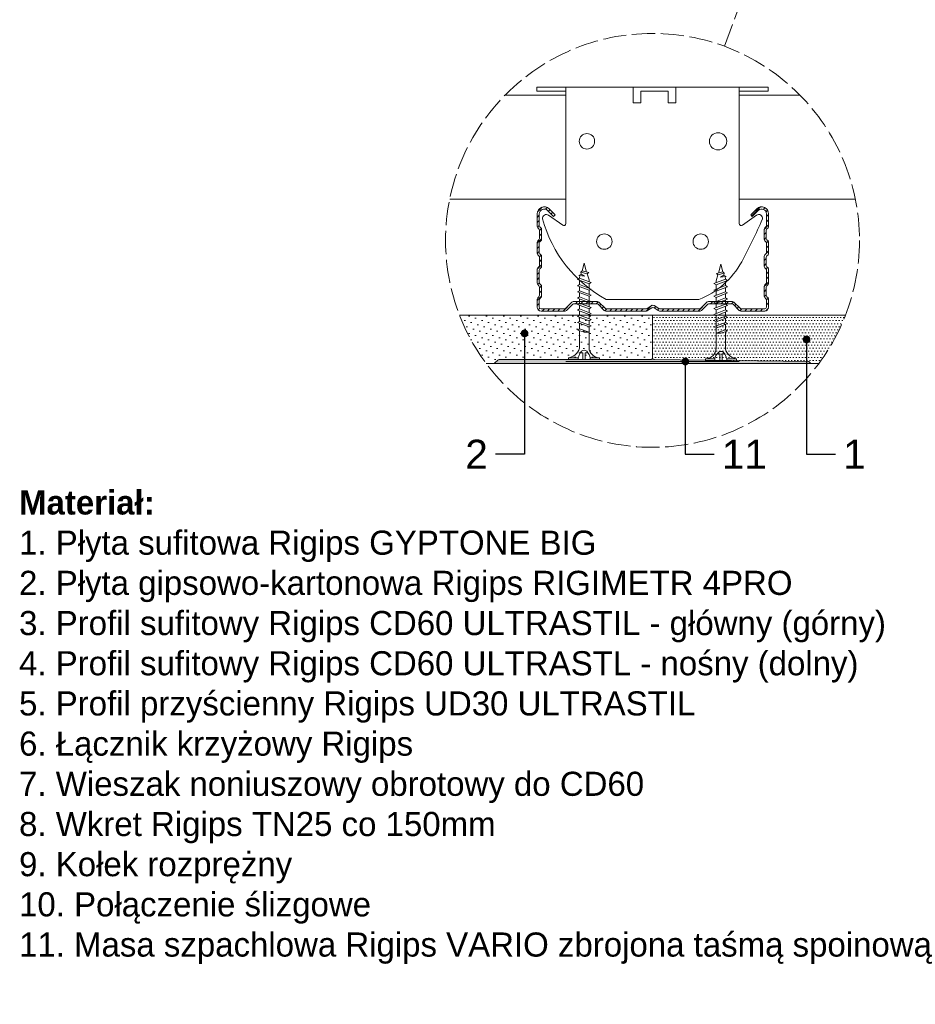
# Model space of a CAD drawing. Header units: millimetres. Extents: x -295 to 1938, y -1538 to -487.
# Tile 1 of 6: x -262 to 203, y -1538 to -1028. Entities that reach past the tile are written whole.
import ezdxf
from ezdxf import colors
from ezdxf.entities.mleader import LeaderData, LeaderLine
from ezdxf.math import Vec2, Vec3

# ---------------------------------------------------------------- set-up
doc = ezdxf.new("R2010")
doc.units = ezdxf.units.MM
doc.linetypes.add('ACAD_ISO02W100', pattern=[15, 12, -3])
doc.layers.get('0').update_dxf_attribs({"lineweight": 5})
for name, color, linetype, lineweight in [('_RIGIPS AKCESORIA', 7, 'Continuous', 5), ('_RIGIPS G-K', 7, 'Continuous', 9), ('_RIGIPS PROFIL', 7, 'Continuous', 9), ('_RIGIPS PŁYTA', 7, 'Continuous', 9), ('PRZERYWANA', 7, 'ACAD_ISO02W100', 9)]:
    doc.layers.add(name, color=color, linetype=linetype, lineweight=lineweight)
doc.styles.get("Standard").update_dxf_attribs({"font": 'arial.ttf'})

# ---------------------------------------------------------------- blocks, each defined once
blk = doc.blocks.new('TN 25')
at = {"layer": '_RIGIPS AKCESORIA'}
for p, q in [((0, -0.84), (0, 7.16)), ((0, 7.16), (0.46, 7.16)), ((0.46, 7.16), (0.46, 4.78)), ((0.46, 4.78), (0, 4.78)), ((0, 3.5), (1.77, 3.5)), ((0, 2.83), (1.77, 2.83)), ((1.77, 3.5), (1.77, 4.2)), ((1.77, 2.83), (1.77, 2.18)), ((3.02, 4.46), (8.47, 4.46)), ((7.12, 4.46), (7.12, 3.18)), ((8.03, 2.01), (7.12, 4.46)), ((7.12, 3.18), (7.65, 1.53)), ((8.47, 4.46), (8.79, 5)), ((9.61, 1.51), (8.47, 4.46)), ((8.79, 5), (9.93, 2.01)), ((9, 4.46), (10.1, 4.46)), ((10.1, 4.46), (10.41, 5)), ((11.23, 1.51), (10.1, 4.46)), ((10.41, 5), (11.56, 2.01)), ((10.62, 4.46), (11.67, 4.46)), ((11.67, 4.46), (11.99, 5)), ((12.81, 1.51), (11.67, 4.46)), ((11.99, 5), (13.14, 2.01)), ((12.2, 4.46), (13.21, 4.46)), ((13.21, 4.46), (13.52, 5)), ((14.34, 1.51), (13.21, 4.46)), ((13.52, 5), (14.67, 2.01)), ((13.73, 4.46), (14.8, 4.46)), ((14.8, 4.46), (15.12, 5)), ((15.94, 1.51), (14.8, 4.46)), ((15.12, 5), (16.26, 2.01)), ((15.33, 4.46), (16.42, 4.46)), ((16.42, 4.46), (16.73, 5)), ((17.55, 1.51), (16.42, 4.46)), ((16.73, 5), (17.88, 2.01)), ((16.94, 4.46), (17.99, 4.46)), ((17.99, 4.46), (18.31, 5)), ((19.13, 1.51), (17.99, 4.46)), ((18.31, 5), (19.45, 2.01)), ((18.52, 4.46), (19.68, 4.46)), ((19.68, 4.46), (20, 5)), ((20.82, 1.51), (19.68, 4.46)), ((20, 5), (21.14, 2.01)), ((20.21, 4.46), (20.7, 4.46)), ((20.7, 4.46), (22.28, 3.98)), ((21.85, 1.83), (21.67, 3.28)), ((21.67, 3.28), (22.14, 2.4)), ((22.28, 3.98), (22.56, 4.37)), ((22.7, 2.36), (22.28, 3.98)), ((22.56, 4.37), (23.03, 2.71)), ((23.03, 2.71), (22.7, 2.36)), ((22.71, 3.85), (25, 3.24)), ((25, 3.24), (23.03, 2.71)), ((0.46, 1.64), (0, 1.64)), ((0.46, -0.84), (0.46, 1.64)), ((7.49, 2.01), (3.55, 2.01)), ((7.65, 1.53), (8.03, 2.01)), ((9.41, 2.01), (8.03, 2.01)), ((9.93, 2.01), (9.61, 1.51)), ((11.04, 2.01), (9.93, 2.01)), ((11.56, 2.01), (11.23, 1.51)), ((12.61, 2.01), (11.56, 2.01)), ((13.14, 2.01), (12.81, 1.51)), ((14.15, 2.01), (13.14, 2.01)), ((14.67, 2.01), (14.34, 1.51)), ((15.74, 2.01), (14.67, 2.01)), ((16.26, 2.01), (15.94, 1.51)), ((17.36, 2.01), (16.26, 2.01)), ((17.88, 2.01), (17.55, 1.51)), ((18.93, 2.01), (17.88, 2.01)), ((19.45, 2.01), (19.13, 1.51)), ((19.45, 2.01), (20.62, 2.01)), ((21.14, 2.01), (20.82, 1.51)), ((21.14, 2.01), (21.81, 2.12)), ((22.14, 2.4), (21.85, 1.83)), ((22.7, 2.36), (22.14, 2.4)), ((0, -0.84), (0.46, -0.84))]:
    blk.add_line(p, q, dxfattribs=at)
for centre, major_axis, ratio, start_param, end_param in [((3.09, 7.67), (0.17, 3.2), 0.826134, 1.773653, 3.180586), ((-0.04, 0.9), (0, 3.93), 0.848176, -0.720942, -0.151112), ((1.66, 3.18), (0, 0.895), 0.848176, -1.552777, -0.720942), ((1.66, 3.18), (0, 0.895), 0.848176, 3.862535, 4.730408), ((3.37, -1.57), (0.28, 3.57), 0.832181, 0.035984, 1.430787), ((-2.73, 15.91), (0, 14.76), 0.848176, 3.399396, 3.475072), ((0.59, 4.62), (0, 2.81), 0.848176, 3.475072, 3.862535)]:
    blk.add_ellipse(centre, major_axis=major_axis, ratio=ratio, start_param=start_param, end_param=end_param, dxfattribs=at)
blk = doc.blocks.new('CD 60 ULTRASTIL')
h = blk.add_hatch()
h.set_pattern_fill('ANSI31', color=256, scale=0.3, style=0)
h.paths.add_polyline_path([(542.88, 684.5, -0.302776), (543.49, 684.5), (544.54, 683.79, 0.148069), (544.85, 683.7), (555.42, 683.7, 0.198912), (555.81, 683.86), (557.38, 685.44, -0.198912), (557.77, 685.6), (563.59, 685.6, -0.198912), (563.98, 685.44), (565.55, 683.86, 0.198912), (565.94, 683.7), (572.18, 683.7, 0.414214), (573.18, 684.7), (573.18, 686.74, 0.198912), (573.02, 687.12), (572.74, 687.4, -0.198912), (572.58, 687.79), (572.58, 689.87, -0.198912), (572.74, 690.26), (573.02, 690.54, 0.198912), (573.18, 690.93), (573.18, 694.47, 0.198912), (573.02, 694.86), (572.74, 695.14, -0.198912), (572.58, 695.53), (572.58, 697.61, -0.198912), (572.74, 698), (573.02, 698.28, 0.198912), (573.18, 698.67), (573.18, 701.47, 0.198912), (573.02, 701.86), (572.74, 702.14, -0.198912), (572.58, 702.53), (572.58, 704.61, -0.198912), (572.74, 705), (573.02, 705.28, 0.198912), (573.18, 705.67), (573.18, 708.9, 0.666128), (570.12, 710.18), (568.55, 708.63), (568.93, 708.24), (570.5, 709.79, -0.666128), (572.63, 708.9), (572.63, 705.9, -0.198912), (572.47, 705.51), (572.19, 705.23, 0.198912), (572.03, 704.84), (572.03, 702.3, 0.198912), (572.19, 701.91), (572.47, 701.63, -0.198912), (572.63, 701.25), (572.63, 698.9, -0.198912), (572.47, 698.51), (572.19, 698.23, 0.198912), (572.03, 697.84), (572.03, 695.3, 0.198912), (572.19, 694.91), (572.47, 694.63, -0.198912), (572.63, 694.25), (572.63, 691.16, -0.198912), (572.47, 690.77), (572.19, 690.49, 0.198912), (572.03, 690.1), (572.03, 687.56, 0.198912), (572.19, 687.17), (572.47, 686.9, -0.198912), (572.63, 686.51), (572.63, 684.7, -0.414214), (572.18, 684.25), (566.17, 684.25, -0.198912), (565.78, 684.41), (564.2, 685.99, 0.198912), (563.82, 686.15), (557.55, 686.15, 0.198912), (557.16, 685.99), (555.58, 684.41, -0.198912), (555.19, 684.25), (545.01, 684.25, -0.148069), (544.71, 684.34), (543.49, 685.16, 0.302776), (542.88, 685.16), (541.65, 684.34, -0.148069), (541.35, 684.25), (531.17, 684.25, -0.198912), (530.78, 684.41), (529.2, 685.99, 0.198912), (528.82, 686.15), (522.55, 686.15, 0.198912), (522.16, 685.99), (520.58, 684.41, -0.198912), (520.19, 684.25), (514.18, 684.25, -0.414214), (513.73, 684.7), (513.73, 686.51, -0.198912), (513.89, 686.9), (514.17, 687.17, 0.198912), (514.33, 687.56), (514.33, 690.1, 0.198912), (514.17, 690.49), (513.89, 690.77, -0.198912), (513.73, 691.16), (513.73, 694.25, -0.198912), (513.89, 694.63), (514.17, 694.91, 0.198912), (514.33, 695.3), (514.33, 697.84, 0.198912), (514.17, 698.23), (513.89, 698.51, -0.198912), (513.73, 698.9), (513.73, 701.25, -0.198912), (513.89, 701.63), (514.17, 701.91, 0.198912), (514.33, 702.3), (514.33, 704.84, 0.198912), (514.17, 705.23), (513.89, 705.51, -0.198912), (513.73, 705.9), (513.73, 708.9, -0.666128), (515.86, 709.79), (517.43, 708.24), (517.81, 708.63), (516.25, 710.18, 0.666128), (513.18, 708.9), (513.18, 705.67, 0.198912), (513.34, 705.28), (513.62, 705, -0.198912), (513.78, 704.61), (513.78, 702.53, -0.198912), (513.62, 702.14), (513.34, 701.86, 0.198912), (513.18, 701.47), (513.18, 698.67, 0.198912), (513.34, 698.28), (513.62, 698, -0.198912), (513.78, 697.61), (513.78, 695.53, -0.198912), (513.62, 695.14), (513.34, 694.86, 0.198912), (513.18, 694.47), (513.18, 690.93, 0.198912), (513.34, 690.54), (513.62, 690.26, -0.198912), (513.78, 689.87), (513.78, 687.79, -0.198912), (513.62, 687.4), (513.34, 687.12, 0.198912), (513.18, 686.74), (513.18, 684.7, 0.414214), (514.18, 683.7), (520.42, 683.7, 0.198912), (520.81, 683.86), (522.38, 685.44, -0.198912), (522.77, 685.6), (528.59, 685.6, -0.198912), (528.98, 685.44), (530.55, 683.86, 0.198912), (530.94, 683.7), (541.51, 683.7, 0.148069), (541.82, 683.79)])
for p, q in [((515.86, 709.79), (517.43, 708.24)), ((516.25, 710.18), (517.81, 708.63)), ((570.12, 710.18), (568.55, 708.63)), ((570.5, 709.79), (568.93, 708.24)), ((513.18, 708.9), (513.18, 705.67)), ((513.73, 708.9), (513.73, 705.9)), ((517.43, 708.24), (517.81, 708.63)), ((568.93, 708.24), (568.55, 708.63)), ((572.63, 708.9), (572.63, 705.9)), ((573.18, 708.9), (573.18, 705.67)), ((513.34, 705.28), (513.62, 705)), ((513.78, 704.61), (513.78, 702.53)), ((513.89, 705.51), (514.17, 705.23)), ((514.33, 704.84), (514.33, 702.3)), ((572.03, 704.84), (572.03, 702.3)), ((572.47, 705.51), (572.19, 705.23)), ((572.58, 704.61), (572.58, 702.53)), ((573.02, 705.28), (572.74, 705)), ((513.34, 701.86), (513.62, 702.14)), ((573.02, 701.86), (572.74, 702.14)), ((513.18, 698.67), (513.18, 701.47)), ((513.73, 698.9), (513.73, 701.25)), ((513.89, 701.63), (514.17, 701.91)), ((572.47, 701.63), (572.19, 701.91)), ((572.63, 698.9), (572.63, 701.25)), ((573.18, 698.67), (573.18, 701.47)), ((513.34, 698.28), (513.62, 698)), ((513.78, 697.61), (513.78, 695.53)), ((513.89, 698.51), (514.17, 698.23)), ((514.33, 697.84), (514.33, 695.3)), ((572.03, 697.84), (572.03, 695.3)), ((572.47, 698.51), (572.19, 698.23)), ((572.58, 697.61), (572.58, 695.53)), ((573.02, 698.28), (572.74, 698)), ((513.18, 694.47), (513.18, 690.93)), ((513.34, 694.86), (513.62, 695.14)), ((513.89, 694.63), (514.17, 694.91)), ((572.47, 694.63), (572.19, 694.91)), ((573.02, 694.86), (572.74, 695.14)), ((573.18, 694.47), (573.18, 690.93)), ((513.73, 694.25), (513.73, 691.16)), ((572.63, 694.25), (572.63, 691.16)), ((513.34, 690.54), (513.62, 690.26)), ((513.78, 689.87), (513.78, 687.79)), ((513.89, 690.77), (514.17, 690.49)), ((514.33, 690.1), (514.33, 687.56)), ((572.03, 690.1), (572.03, 687.56)), ((572.47, 690.77), (572.19, 690.49)), ((572.58, 689.87), (572.58, 687.79)), ((573.02, 690.54), (572.74, 690.26)), ((513.18, 686.74), (513.18, 684.7)), ((513.34, 687.12), (513.62, 687.4)), ((513.89, 686.9), (514.17, 687.17)), ((572.47, 686.9), (572.19, 687.17)), ((573.02, 687.12), (572.74, 687.4)), ((573.18, 686.74), (573.18, 684.7)), ((513.73, 686.51), (513.73, 684.7)), ((514.18, 684.25), (520.19, 684.25)), ((520.58, 684.41), (522.16, 685.99)), ((520.81, 683.86), (522.38, 685.44)), ((522.55, 686.15), (528.82, 686.15)), ((528.59, 685.6), (522.77, 685.6)), ((530.55, 683.86), (528.98, 685.44)), ((530.78, 684.41), (529.2, 685.99)), ((531.17, 684.25), (541.35, 684.25)), ((541.65, 684.34), (542.88, 685.16)), ((541.82, 683.79), (542.88, 684.5)), ((544.71, 684.34), (543.49, 685.16)), ((544.54, 683.79), (543.49, 684.5)), ((545.01, 684.25), (555.19, 684.25)), ((555.58, 684.41), (557.16, 685.99)), ((555.81, 683.86), (557.38, 685.44)), ((557.55, 686.15), (563.82, 686.15)), ((557.77, 685.6), (563.59, 685.6)), ((565.55, 683.86), (563.98, 685.44)), ((565.78, 684.41), (564.2, 685.99)), ((566.17, 684.25), (572.18, 684.25)), ((572.63, 686.51), (572.63, 684.7)), ((514.18, 683.7), (520.42, 683.7)), ((530.94, 683.7), (541.51, 683.7)), ((544.85, 683.7), (555.42, 683.7)), ((565.94, 683.7), (572.18, 683.7))]:
    blk.add_line(p, q)
for centre, radius, start, end in [((514.98, 708.9), 1.8, 45.3251, 180), ((514.98, 708.9), 1.25, 45.3251, 180), ((571.38, 708.9), 1.8, 360, 134.6749), ((571.38, 708.9), 1.25, 360, 134.6749), ((513.73, 705.67), 0.55, 180, 225), ((513.23, 704.61), 0.55, 0, 45), ((514.28, 705.9), 0.55, 180, 225), ((513.78, 704.84), 0.55, 0, 45), ((572.58, 704.84), 0.55, 135, 180), ((572.08, 705.9), 0.55, 315, 0), ((573.13, 704.61), 0.55, 135, 180), ((572.63, 705.67), 0.55, 315, 0), ((513.23, 702.53), 0.55, 315, 0), ((513.78, 702.3), 0.55, 315, 0), ((572.58, 702.3), 0.55, 180, 225), ((573.13, 702.53), 0.55, 180, 225), ((513.73, 701.47), 0.55, 135, 180), ((514.28, 701.25), 0.55, 135, 180), ((572.08, 701.25), 0.55, 0, 45), ((572.63, 701.47), 0.55, 0, 45), ((513.73, 698.67), 0.55, 180, 225), ((513.23, 697.61), 0.55, 360, 45), ((514.28, 698.9), 0.55, 180, 225), ((513.78, 697.84), 0.55, 0, 45), ((572.58, 697.84), 0.55, 135, 180), ((572.08, 698.9), 0.55, 315, 0), ((573.13, 697.61), 0.55, 135, 180), ((572.63, 698.67), 0.55, 315, 0), ((513.73, 694.47), 0.55, 135, 180), ((513.23, 695.53), 0.55, 315, 0), ((514.28, 694.25), 0.55, 135, 180), ((513.78, 695.3), 0.55, 315, 0), ((572.58, 695.3), 0.55, 180, 225), ((572.08, 694.25), 0.55, 0, 45), ((573.13, 695.53), 0.55, 180, 225), ((572.63, 694.47), 0.55, 0, 45), ((513.73, 690.93), 0.55, 180, 225), ((513.23, 689.87), 0.55, 0, 45), ((514.28, 691.16), 0.55, 180, 225), ((513.78, 690.1), 0.55, 360, 45), ((572.58, 690.1), 0.55, 135, 180), ((572.08, 691.16), 0.55, 315, 0), ((573.13, 689.87), 0.55, 135, 180), ((572.63, 690.93), 0.55, 315, 0), ((513.73, 686.74), 0.55, 135, 180), ((513.23, 687.79), 0.55, 315, 0), ((514.28, 686.51), 0.55, 135, 180), ((513.78, 687.56), 0.55, 315, 360), ((572.58, 687.56), 0.55, 180, 225), ((572.08, 686.51), 0.55, 360, 45), ((573.13, 687.79), 0.55, 180, 225), ((572.63, 686.74), 0.55, 360, 45), ((514.18, 684.7), 1, 180, 270), ((514.18, 684.7), 0.45, 180, 270), ((520.19, 684.8), 0.55, 270, 315), ((522.55, 685.6), 0.55, 90, 135), ((522.77, 685.05), 0.55, 90, 135), ((528.59, 685.05), 0.55, 45, 90), ((528.82, 685.6), 0.55, 45, 90), ((531.17, 684.8), 0.55, 225, 270), ((541.35, 684.8), 0.55, 270, 303.6901), ((543.18, 684.7), 0.55, 56.3099, 123.6901), ((543.18, 684.04), 0.55, 56.3099, 123.6901), ((545.01, 684.8), 0.55, 236.3099, 270), ((555.19, 684.8), 0.55, 270, 315), ((557.55, 685.6), 0.55, 90, 135), ((557.77, 685.05), 0.55, 90, 135), ((563.59, 685.05), 0.55, 45, 90), ((563.82, 685.6), 0.55, 45, 90), ((566.17, 684.8), 0.55, 225, 270), ((572.18, 684.7), 1, 270, 0), ((572.18, 684.7), 1, 270, 360), ((572.18, 684.7), 0.45, 270, 360), ((520.42, 684.25), 0.55, 270, 315), ((530.94, 684.25), 0.55, 225, 270), ((541.51, 684.25), 0.55, 270, 303.6901), ((544.85, 684.25), 0.55, 236.3099, 270), ((555.42, 684.25), 0.55, 270, 315), ((565.94, 684.25), 0.55, 225, 270)]:
    blk.add_arc(centre, radius, start, end)
blk = doc.blocks.new('Lacznik krzyzowy (widok2)')
at = {"layer": '_RIGIPS AKCESORIA'}
for p, q in [((94.8, 91.5, 218.36), (94.8, 90.5, 218.36)), ((94.8, 91.5, 218.36), (154.8, 91.5, 218.36)), ((94.8, 90.5, 218.36), (102.3, 90.5, 218.36)), ((102.3, 56.15, 218.36), (102.3, 91.5, 218.36)), ((119.8, 91.5, 218.36), (119.8, 87.5, 218.36)), ((130.8, 91.5, 218.36), (119.8, 91.5, 218.36)), ((121.8, 87.5, 218.36), (121.8, 90.5, 218.36)), ((121.8, 90.5, 218.36), (128.85, 90.5, 218.36)), ((128.85, 90.5, 218.36), (128.85, 87.5, 218.36)), ((130.85, 91.5, 218.36), (130.85, 87.5, 218.36)), ((147.3, 91.5, 218.36), (147.3, 56.15, 218.36)), ((154.8, 90.5, 218.36), (147.3, 90.5, 218.36)), ((154.8, 91.5, 218.36), (154.8, 90.5, 218.36)), ((119.8, 87.5, 218.36), (121.8, 87.5, 218.36)), ((128.85, 87.5, 218.36), (130.85, 87.5, 218.36)), ((97.87, 58.35, 218.36), (101.51, 55.74, 218.36)), ((148.09, 55.74, 218.36), (151.73, 58.35, 218.36)), ((136.8, 36.5, 218.36), (112.81, 36.5, 218.36))]:
    blk.add_line(p, q, dxfattribs=at)
for centre, radius in [((107.8, 77.5, 218.36), 2), ((141.8, 77.5, 218.36), 2.24), ((112.3, 51.5, 218.36), 2), ((137.3, 51.5, 218.36), 2)]:
    blk.add_circle(centre, radius, dxfattribs=at)
for centre, radius, start, end in [((97.29, 57.53, 218.36), 1, 122.1388, 189.8152), ((129.23, 66.45, 218.36), 34.16, 195.4351, 241.2658), ((97.29, 57.53, 218.36), 1, 54.4623, 122.1388), ((20.47, 114.78, 218.36), 144.71, 331.7398, 336.6225), ((152.32, 57.53, 218.36), 1, 350.1848, 125.5377), ((101.8, 56.15, 218.36), 0.5, 234.4623, 0), ((147.8, 56.15, 218.36), 0.5, 180, 305.5377), ((129.12, 56.49, 218.36), 21.41, 291.013, 331.4749)]:
    blk.add_arc(centre, radius, start, end, dxfattribs=at)
blk = doc.blocks.new('4PRO-4T')
at = {"layer": '_RIGIPS G-K'}
h = blk.add_hatch(dxfattribs=at)
h.set_pattern_fill('AR-SAND', color=256, scale=0.02, style=0)
edge = h.paths.add_edge_path()
edge.add_line((2505.7, 1114.38), (2545.7, 1114.88))
edge.add_line((2545.7, 1114.88), (2546.06, 1115.24))
edge.add_arc((2546.41, 1114.88), 0.5, 90, 135, ccw=False)
edge.add_line((2546.41, 1115.38), (2464, 1115.38))
edge.add_arc((2464, 1114.88), 0.5, 45, 90, ccw=False)
edge.add_line((2464.35, 1115.24), (2465.06, 1114.53))
edge.add_arc((2465.41, 1114.88), 0.5, 225, 270)
edge.add_line((2465.41, 1114.38), (2504.7, 1114.38))
edge.add_arc((2504.7, 1113.88), 0.5, 0, 90, ccw=False)
edge.add_arc((2505.7, 1113.88), 0.5, 90, 180, ccw=False)
at = {"layer": '_RIGIPS AKCESORIA'}
blk.add_line((2482.7, 1114.87), (2527.7, 1114.87), dxfattribs=at)
at = {"layer": '_RIGIPS G-K'}
for p, q in [((2464, 1115.38), (2546.41, 1115.38)), ((2464.35, 1115.24), (2465.06, 1114.53)), ((2504.7, 1114.38), (2465.41, 1114.38)), ((2505.2, 1113.88), (2505.2, 1102.88)), ((2505.7, 1114.38), (2545.7, 1114.88)), ((2546.06, 1115.24), (2545.7, 1114.88))]:
    blk.add_line(p, q, dxfattribs=at)
for centre, start, end in [((2464, 1114.88), 45, 90), ((2465.41, 1114.88), 225, 270), ((2504.7, 1113.88), 0, 90), ((2505.7, 1113.88), 90, 180), ((2546.41, 1114.88), 90, 135)]:
    blk.add_arc(centre, 0.5, start, end, dxfattribs=at)
blk = doc.blocks.new('_Dot')
at = {"color": 0, "linetype": 'ByBlock', "lineweight": -2}
blk.add_line((-0.5, 0), (-1, 0), dxfattribs=at)
at = {"color": 0, "linetype": 'ByBlock', "const_width": 0.5}
blk.add_lwpolyline([(-0.25, 0, 1), (0.25, 0, 1)], format="xyb", close=True, dxfattribs=at)

msp = doc.modelspace()

# ---------------------------------------------------------------- hatches: boundary and pattern name
at = {"layer": '_RIGIPS G-K'}
h = msp.add_hatch(dxfattribs=at)
h.set_pattern_fill('DOTS', color=256, scale=2, angle=45, style=0)
h.set_pattern_definition([(45, (-3519.7986, -1915.6184), (-1.122532, 3.367596), [0, -3.175])])
h.paths.add_polyline_path([(66.41, -1181.089), (-33.599, -1181.09, 0.0667426), (-19.827, -1206.062), (-15.776, -1206.062, 0.1397365), (-15.297, -1205.796), (-13.59, -1204.089), (65.41, -1204.089, 0.4142136), (66.41, -1203.089)])
h = msp.add_hatch(dxfattribs=at)
h.set_pattern_fill('DOTS', color=253, style=0)
h.set_pattern_definition([(0, (-3519.7986, -2453.8485), (0.79375, 1.5875), [0, -1.5875])])
edge = h.paths.add_edge_path()
edge.add_arc((66.41, -1142.223), 107.296, 323.48822, 338.76333)
edge.add_line((166.42, -1181.088), (66.41, -1181.089))
edge.add_line((66.41, -1181.089), (66.41, -1203.089))
edge.add_arc((67.41, -1203.089), 1, 180, 270)
edge.add_line((67.41, -1204.089), (147.824, -1205.094))
edge.add_arc((148.824, -1205.089), 1, 180.29667, 283.1808)
edge.add_line((149.052, -1206.062), (152.648, -1206.062))

# ---------------------------------------------------------------- linework, layer by layer
for p, q in [((166.42, -1181.088), (-33.599, -1181.09)), ((152.648, -1206.062), (-19.827, -1206.062))]:
    msp.add_line(p, q, dxfattribs=at)
at = {"layer": '_RIGIPS PROFIL'}
for p, q in [((21.41, -1066.872), (-9.975, -1066.872)), ((142.795, -1066.872), (111.41, -1066.872)), ((21.41, -1120.872), (-38.74, -1120.872)), ((171.56, -1120.872), (111.41, -1120.872))]:
    msp.add_line(p, q, dxfattribs=at)
at = {"layer": 'PRZERYWANA'}
msp.add_line((103.691, -1041.612), (148.924, -919.537), dxfattribs=at)
msp.add_circle((66.41, -1142.223), 107.296, dxfattribs=at)

# ---------------------------------------------------------------- block references
at = {"xscale": 2, "yscale": 2, "zscale": 2}
msp.add_blockref('CD 60 ULTRASTIL', (-1019.751, -2546.266), dxfattribs=at)
at = {"layer": '_RIGIPS AKCESORIA', "yscale": 2, "zscale": 2}
for p, xscale, rotation in [((24.566, -1204.089), -2, 270), ((108.247, -1204.62), 2, 90.00000000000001)]:
    msp.add_blockref('TN 25', p, dxfattribs=dict(at, xscale=xscale, rotation=rotation))
at = {"layer": '_RIGIPS PROFIL', "xscale": 2, "yscale": 2, "zscale": 2}
msp.add_blockref('Lacznik krzyzowy (widok2)', (-183.192, -1245.87, -436.711), dxfattribs=at)
at = {"layer": '_RIGIPS PŁYTA', "xscale": -2, "yscale": 2, "zscale": 2, "rotation": 180}
msp.add_blockref('4PRO-4T', (-4943.997, 1024.679), dxfattribs=at)

# ---------------------------------------------------------------- texts
at = {"layer": '_RIGIPS G-K', "insert": (-262.039, -1271.897), "char_height": 12.5, "attachment_point": 1}
msp.add_mtext_dynamic_manual_height_columns('{\\fArial|b1|i0|c238|p34;Materiał:\\P}1. Płyta sufitowa Rigips GYPTONE BIG\\P2. Płyta gipsowo-kartonowa Rigips RIGIMETR 4PRO\\P3. Profil sufitowy Rigips CD60 ULTRASTIL - główny (górny)\\P4. Profil sufitowy Rigips CD60 ULTRASTL - nośny (dolny)\\P5. Profil przyścienny Rigips UD30 ULTRASTIL\\P6. Łącznik krzyżowy Rigips\\P7. Wieszak noniuszowy obrotowy do CD60\\P8. Wkret Rigips TN25 co 150mm\\P9. Kołek rozprężny\\P10. Połączenie ślizgowe\\P11. Masa szpachlowa Rigips VARIO zbrojona taśmą spoinową', width=497.0105, gutter_width=12.5, heights=[0], dxfattribs=at)

# ---------------------------------------------------------------- leaders
at = {"layer": '_RIGIPS G-K'}
ml = msp.add_multileader_mtext('Standard', dxfattribs=at)
ml.set_content('2', color=256)
ml.set_leader_properties()
ml.set_arrow_properties(name='DOT')
ml.build(insert=Vec2(0, 0))
ml.multileader.update_dxf_attribs({"dogleg_length": 15})
ctx = ml.context
ctx.base_point, ctx.char_height, ctx.landing_gap_size, ctx.plane_origin = Vec3(-32.91, -1253.108), 15, 4, Vec3(-41.121, -1122.499)
ctx.text_align_type = 2
notes = []
notes.append((ctx, [(1, (1, 1, 0), (0.025, -1253.108), (-1, 0), 15, [(0, [(0.056, -1190.488)], 0, [])])]))
ctx.mtext.insert, ctx.mtext.alignment, ctx.mtext.flow_direction = Vec3(-18.975, -1245.608), 3, 5
ml = msp.add_multileader_mtext('Standard', dxfattribs=at)
ml.set_content('1', color=256)
ml.set_leader_properties()
ml.set_arrow_properties(name='DOT')
ml.build(insert=Vec2(0, 0))
ml.multileader.update_dxf_attribs({"dogleg_length": 15})
ctx = ml.context
ctx.base_point, ctx.char_height, ctx.landing_gap_size, ctx.plane_origin = Vec3(161.266, -1253.108), 15, 4, Vec3(111.269, -1122.499)
notes.append((ctx, [(0, (1, 1, 0), (146.266, -1253.108), (1, 0), 15, [(0, [(146.293, -1193.626)], 0, [])])]))
ctx.mtext.insert, ctx.mtext.flow_direction = Vec3(165.266, -1245.608), 5
ml = msp.add_multileader_mtext('Standard', dxfattribs=at)
ml.set_content('11', color=256)
ml.set_leader_properties()
ml.set_arrow_properties(name='DOT')
ml.build(insert=Vec2(0, 0))
ml.multileader.update_dxf_attribs({"dogleg_length": 15})
ctx = ml.context
ctx.base_point, ctx.char_height, ctx.landing_gap_size, ctx.plane_origin = Vec3(98.392, -1253.108), 15, 4, Vec3(48.395, -1122.499)
notes.append((ctx, [(0, (1, 1, 0), (83.392, -1253.108), (1, 0), 15, [(0, [(83.419, -1205.067)], 0, [])])]))
ctx.mtext.insert, ctx.mtext.flow_direction = Vec3(102.392, -1245.608), 5
for ctx, leaders in notes:
    for number, flags, end, landing, length, lines in leaders:
        leader = LeaderData()
        leader.index, (leader.has_last_leader_line, leader.has_dogleg_vector, leader.attachment_direction) = number, flags
        leader.last_leader_point, leader.dogleg_vector, leader.dogleg_length = Vec3(end), Vec3(landing), length
        for number, points, colour, breaks in lines:
            line = LeaderLine()
            line.index, line.vertices, line.color, line.breaks = number, Vec3.list(points), colors.encode_raw_color(colour), breaks
            leader.lines.append(line)
        ctx.leaders.append(leader)

doc.saveas('drawing.dxf')
